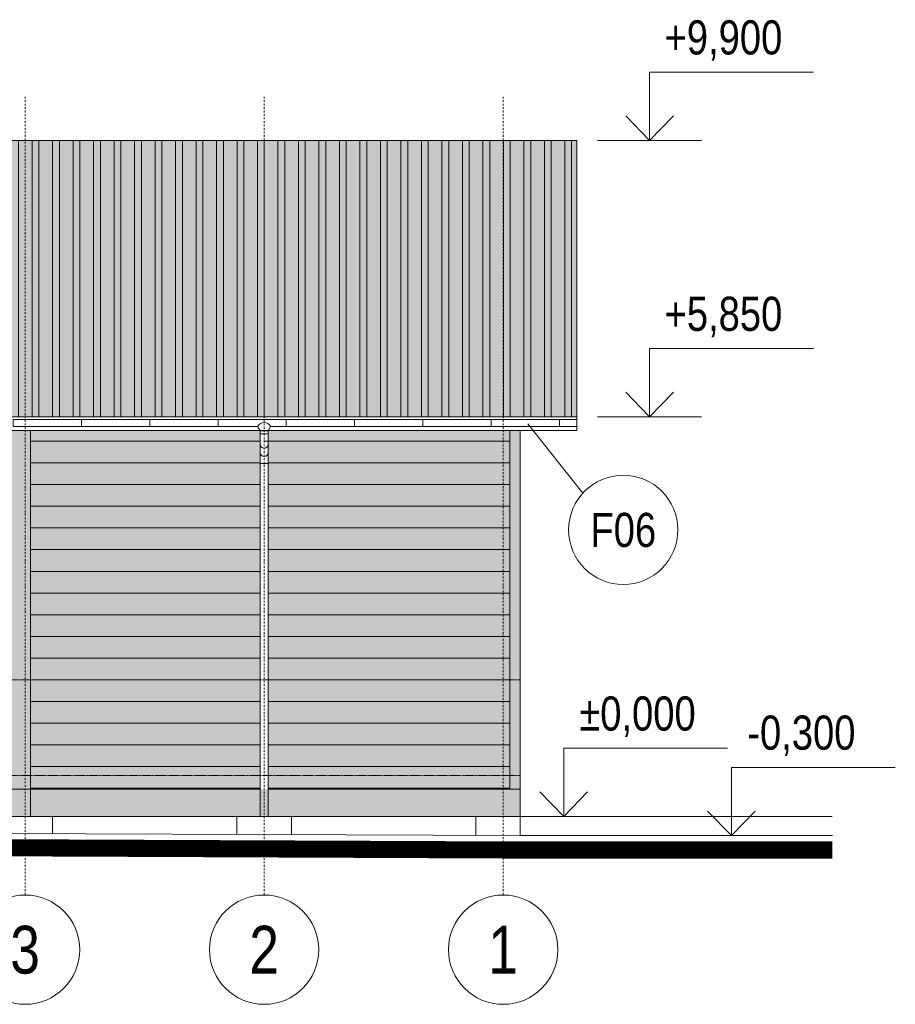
# Model space of a CAD drawing. Header units: millimetres. Extents: x -304119 to 197109, y 7818 to 249585.
# Tile 17 of 42: x -106049 to -93228, y 28082 to 42499. Entities that reach past the tile are written whole.
import ezdxf
from ezdxf.enums import TextEntityAlignment as Align

# ---------------------------------------------------------------- set-up
doc = ezdxf.new("R2010")
doc.units = ezdxf.units.MM
doc.set_wipeout_variables(frame=1)
for name, pattern in [('DASHDOT', [25.4, 12.7, -6.35, 0, -6.35]), ('Dashed', [19.05, 12.7, -6.35]), ('DOT', [6.35, 0, -6.35])]:
    doc.linetypes.add(name, pattern=pattern)
for name, color, linetype, lineweight in [('CAVNEJSI_POHLED', 252, 'Continuous', 5), ('CKBUBLINY', 252, 'Continuous', 5), ('CKBUBLINY_POPIS', 252, 'Continuous', 5), ('CKKOTY_VYS', 252, 'Continuous', 5), ('CKRASTR', 252, 'DASHDOT', 5), ('CKRASTR_POPIS', 252, 'Continuous', 5), ('CKSTENY_POHLED', 252, 'Continuous', 5), ('CKSTENY_SKRYTE', 252, 'Dashed', 5), ('CKSTENY_SRAF', 252, 'Continuous', 5)]:
    doc.layers.add(name, color=color, linetype=linetype, lineweight=lineweight)
doc.layers.add('CKNETISK', color=252, linetype='Continuous', lineweight=5, plot=False)
doc.styles.get("Standard").update_dxf_attribs({"font": 'arial.ttf'})

# ---------------------------------------------------------------- blocks, each defined once
blk = doc.blocks.new('CK_GRID_DESC_A460A66B-2EDC-4BD0-90B6-661D6CF4EA7E')
at = {"layer": 'CKRASTR_POPIS'}
blk.add_circle((-4, 0), 4, dxfattribs=at)
at = {"layer": 'CKRASTR_POPIS', "width": 0.8}
blk.add_attdef('GRID_DESC', text='', height=3.5, dxfattribs=at).set_placement((-4, 0), align=Align.MIDDLE_CENTER)
blk = doc.blocks.new('*U29')
at = {"color": 0, "linetype": 'ByBlock', "lineweight": -2}
for p, q in [((-4128, 0), (4128, 0)), ((-4128, 0), (-4128, -97)), ((4128, 0), (4128, -97)), ((-4125, -100), (-4028, -100)), ((357, -100), (-4028, -100)), ((357, -100), (392, -165)), ((548, -100), (512, -165)), ((4028, -100), (548, -100)), ((4028, -100), (4125, -100)), ((512, -165), (392, -165)), ((392, -165), (392, -265)), ((392, -165), (392, -357)), ((512, -208), (392, -208)), ((512, -165), (512, -234)), ((512, -165), (512, -357)), ((392, -352), (392, -5662)), ((512, -318), (512, -5662)), ((512, -644), (392, -644)), ((392, -5662), (392, -5813)), ((512, -5813), (512, -5662))]:
    blk.add_line(p, q, dxfattribs=at)
at = {"color": 0, "linetype": 'ByBlock'}
for p, q in [((-4128, 0), (-4128, 0)), ((4128, 0), (4128, 0))]:
    blk.add_line(p, q, dxfattribs=at)
at = {"color": 0, "linetype": 'ByBlock', "lineweight": -2}
for centre, radius, start, end in [((-4125, -97), 3.23, 180.58, 269.42), ((452, -153), 109, 29.17, 150.83), ((4125, -97), 3.23, 270.58, 359.42), ((452, -357), 60, 180, 0), ((452, -481), 60, 180, 0)]:
    blk.add_arc(centre, radius, start, end, dxfattribs=at)
blk = doc.blocks.new('CK2D_HEIGHTDIM_E7E90077-A346-4FA0-BE6B-16243E22FE2E')
at = {"color": 0, "linetype": 'ByBlock', "lineweight": -2, "transparency": 16777216}
blk.add_lwpolyline([(-1.75, 1.8), (0, 0), (1.75, 1.8), (0, 0), (0, 5), (12, 5)], dxfattribs=at)
at = {"color": 0, "linetype": 'ByBlock', "lineweight": -2, "transparency": 16777216, "width": 0.8}
blk.add_attdef('VÝŠKA', text='', height=2.5, dxfattribs=at).set_placement((1.25, 5.8), align=Align.BOTTOM_LEFT)
at = {"color": 0, "linetype": 'ByBlock', "lineweight": -2, "transparency": 16777216, "width": 0.8, "flags": 8}
blk.add_attdef('OZNAČENIE', text='', height=2.5, dxfattribs=at).set_placement((1.25, 4.2), align=Align.TOP_LEFT)
at = {"layer": 'CKNETISK', "width": 0.8, "flags": 8}
blk.add_attdef('ZAOKRÚHĽOVANIE', text='', height=2.5, dxfattribs=at).set_placement((13.25, 5.8), align=Align.BOTTOM_LEFT)
blk = doc.blocks.new('CK_BUBBLE_1_0_0_W')
at = {"color": 0, "linetype": 'ByBlock', "lineweight": -2, "transparency": 16777216, "width": 0.8}
blk.add_attdef('NUM1', text='', height=262.5, dxfattribs=at).set_placement((858174.801, 872352.868), align=Align.MIDDLE_CENTER)
at = {"color": 0, "linetype": 'DOT', "transparency": 16777216}
blk.add_wipeout([(1, 0), (1, 0.024), (0.999, 0.048), (0.997, 0.072), (0.995, 0.096), (0.993, 0.12), (0.99, 0.144), (0.986, 0.168), (0.982, 0.191), (0.977, 0.215), (0.971, 0.238), (0.965, 0.262), (0.959, 0.285), (0.951, 0.308), (0.944, 0.331), (0.936, 0.353), (0.927, 0.376), (0.917, 0.398), (0.908, 0.42), (0.897, 0.442), (0.886, 0.463), (0.875, 0.484), (0.863, 0.505), (0.851, 0.526), (0.838, 0.546), (0.824, 0.566), (0.81, 0.586), (0.796, 0.605), (0.781, 0.624), (0.766, 0.643), (0.75, 0.661), (0.734, 0.679), (0.718, 0.696), (0.701, 0.713), (0.683, 0.73), (0.666, 0.746), (0.647, 0.762), (0.629, 0.778), (0.61, 0.792), (0.591, 0.807), (0.571, 0.821), (0.551, 0.834), (0.531, 0.847), (0.51, 0.86), (0.49, 0.872), (0.468, 0.884), (0.447, 0.895), (0.425, 0.905), (0.403, 0.915), (0.381, 0.924), (0.359, 0.933), (0.336, 0.942), (0.314, 0.95), (0.291, 0.957), (0.268, 0.964), (0.244, 0.97), (0.221, 0.975), (0.197, 0.98), (0.174, 0.985), (0.15, 0.989), (0.126, 0.992), (0.102, 0.995), (0.078, 0.997), (0.054, 0.999), (0.03, 1), (0.006, 1), (-0.018, 1), (-0.042, 0.999), (-0.066, 0.998), (-0.09, 0.996), (-0.114, 0.993), (-0.138, 0.99), (-0.162, 0.987), (-0.185, 0.983), (-0.209, 0.978), (-0.233, 0.973), (-0.256, 0.967), (-0.279, 0.96), (-0.302, 0.953), (-0.325, 0.946), (-0.348, 0.938), (-0.37, 0.929), (-0.392, 0.92), (-0.414, 0.91), (-0.436, 0.9), (-0.458, 0.889), (-0.479, 0.878), (-0.5, 0.866), (-0.521, 0.854), (-0.541, 0.841), (-0.561, 0.828), (-0.581, 0.814), (-0.6, 0.8), (-0.619, 0.785), (-0.638, 0.77), (-0.657, 0.754), (-0.674, 0.738), (-0.692, 0.722), (-0.709, 0.705), (-0.726, 0.688), (-0.742, 0.67), (-0.758, 0.652), (-0.774, 0.634), (-0.789, 0.615), (-0.803, 0.596), (-0.817, 0.576), (-0.831, 0.556), (-0.844, 0.536), (-0.857, 0.516), (-0.869, 0.495), (-0.881, 0.474), (-0.892, 0.452), (-0.902, 0.431), (-0.913, 0.409), (-0.922, 0.387), (-0.931, 0.365), (-0.94, 0.342), (-0.948, 0.319), (-0.955, 0.296), (-0.962, 0.273), (-0.968, 0.25), (-0.974, 0.227), (-0.979, 0.203), (-0.984, 0.18), (-0.988, 0.156), (-0.991, 0.132), (-0.994, 0.108), (-0.996, 0.084), (-0.998, 0.06), (-0.999, 0.036), (-1, 0.012), (-1, -0.012), (-0.999, -0.036), (-0.998, -0.06), (-0.996, -0.084), (-0.994, -0.108), (-0.991, -0.132), (-0.988, -0.156), (-0.984, -0.18), (-0.979, -0.203), (-0.974, -0.227), (-0.968, -0.25), (-0.962, -0.273), (-0.955, -0.296), (-0.948, -0.319), (-0.94, -0.342), (-0.931, -0.365), (-0.922, -0.387), (-0.913, -0.409), (-0.902, -0.431), (-0.892, -0.452), (-0.881, -0.474), (-0.869, -0.495), (-0.857, -0.516), (-0.844, -0.536), (-0.831, -0.556), (-0.817, -0.576), (-0.803, -0.596), (-0.789, -0.615), (-0.774, -0.634), (-0.758, -0.652), (-0.742, -0.67), (-0.726, -0.688), (-0.709, -0.705), (-0.692, -0.722), (-0.674, -0.738), (-0.657, -0.754), (-0.638, -0.77), (-0.619, -0.785), (-0.6, -0.8), (-0.581, -0.814), (-0.561, -0.828), (-0.541, -0.841), (-0.521, -0.854), (-0.5, -0.866), (-0.479, -0.878), (-0.458, -0.889), (-0.436, -0.9), (-0.414, -0.91), (-0.392, -0.92), (-0.37, -0.929), (-0.348, -0.938), (-0.325, -0.946), (-0.302, -0.953), (-0.279, -0.96), (-0.256, -0.967), (-0.233, -0.973), (-0.209, -0.978), (-0.185, -0.983), (-0.162, -0.987), (-0.138, -0.99), (-0.114, -0.993), (-0.09, -0.996), (-0.066, -0.998), (-0.042, -0.999), (-0.018, -1), (0.006, -1), (0.03, -1), (0.054, -0.999), (0.078, -0.997), (0.102, -0.995), (0.126, -0.992), (0.15, -0.989), (0.174, -0.985), (0.197, -0.98), (0.221, -0.975), (0.244, -0.97), (0.268, -0.964), (0.291, -0.957), (0.314, -0.95), (0.336, -0.942), (0.359, -0.933), (0.381, -0.924), (0.403, -0.915), (0.425, -0.905), (0.447, -0.895), (0.468, -0.884), (0.49, -0.872), (0.51, -0.86), (0.531, -0.847), (0.551, -0.834), (0.571, -0.821), (0.591, -0.807), (0.61, -0.792), (0.629, -0.778), (0.647, -0.762), (0.666, -0.746), (0.683, -0.73), (0.701, -0.713), (0.718, -0.696), (0.734, -0.679), (0.75, -0.661), (0.766, -0.643), (0.781, -0.624), (0.796, -0.605), (0.81, -0.586), (0.824, -0.566), (0.838, -0.546), (0.851, -0.526), (0.863, -0.505), (0.875, -0.484), (0.886, -0.463), (0.897, -0.442), (0.908, -0.42), (0.917, -0.398), (0.927, -0.376), (0.936, -0.353), (0.944, -0.331), (0.951, -0.308), (0.959, -0.285), (0.965, -0.262), (0.971, -0.238), (0.977, -0.215), (0.982, -0.191), (0.986, -0.168), (0.99, -0.144), (0.993, -0.12), (0.995, -0.096), (0.997, -0.072), (0.999, -0.048), (1, -0.024)], dxfattribs=at)
at = {"color": 0, "linetype": 'ByBlock', "lineweight": -2, "transparency": 16777216}
blk.add_circle((0, 0), 1, dxfattribs=at)

msp = doc.modelspace()

# ---------------------------------------------------------------- hatches: boundary and pattern name
at = {"layer": 'CKSTENY_SRAF', "linetype": 'ByBlock', "lineweight": 5, "ltscale": 0.2}
for points in [[(-97890.07651, 40730.86099), (-97890.07651, 36682.90871), (-141220.07651, 36682.90871), (-141220.07651, 40730.86099)], [(-102530.07751, 31230.86192), (-119910.07651, 31230.86192), (-119910.07651, 36482.90871), (-102530.07751, 36482.90871)], [(-102410.07751, 31230.86192), (-98720.07651, 31230.86192), (-98720.07651, 36482.90871), (-102410.07751, 36482.90871)]]:
    msp.add_hatch(color=252, dxfattribs=at).paths.add_polyline_path(points)
h = msp.add_hatch(dxfattribs=at)
h.set_pattern_fill('ZDIVO-OBECNE', color=252, scale=100, angle=315, style=0)
h.set_pattern_definition([(270, (2106932.6, -1599172.33), (-300, -6e-14), []), (270, (2107032.6, -1599272.33), (-300, -6e-14), [])])
h.paths.add_polyline_path([(-97890.07651, 40730.86099), (-97890.07651, 36682.90871), (-141220.07651, 36682.90871), (-141220.07651, 40730.86099)])
at = {"layer": 'CKSTENY_SRAF', "lineweight": 5}
h = msp.add_hatch(dxfattribs=at)
h.set_pattern_fill('HELUZ FAM NA SBC (50_44_38)', color=252, scale=100, angle=45, style=0)
h.set_pattern_definition([(7e-15, (2103272.6, -1601973.8), (4e-14, -317.5), [])])
h.paths.add_polyline_path([(-102530.07751, 36482.90871), (-105890.07651, 36482.90871), (-105890.07651, 31130.86192), (-102530.07751, 31130.86192)])
h = msp.add_hatch(dxfattribs=at)
h.set_pattern_fill('HELUZ FAM NA SBC (50_44_38)', color=252, scale=100, angle=45, style=0)
h.set_pattern_definition([(7e-15, (2106932.6, -1601973.8), (4e-14, -317.5), [])])
h.paths.add_polyline_path([(-98870.07651, 36482.90871), (-102407.86789, 36482.90871), (-102410.07651, 36478.86848), (-102410.07651, 36435.48788), (-102470.07651, 36435.48788), (-102470.07651, 36227.15332, 0.4125235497), (-102410.07751, 36286.80691), (-102410.07751, 31130.86192), (-98870.07651, 31130.86192)])
h = msp.add_hatch(dxfattribs=at)
h.set_pattern_fill('BOURANE_KCE', color=252, scale=100, style=0)
h.set_pattern_definition([(0, (-2346562.75, -1598634.5), (762, 760), [63.5, -698.5]), (0, (-2346562.75, -1598888.5), (762, 760), [63.5, -698.5]), (0, (-2346562.75, -1599142.5), (762, 760), [63.5, -698.5]), (90, (-2346531, -1599172.3), (762, -3e-13), [61.5405, -4498.4595]), (90, (-2345769, -1598412.3), (762, -3e-13), [61.5405, -4498.4595]), (90, (-2345007, -1597652.3), (762, -3e-13), [61.5405, -4498.4595]), (90, (-2344245, -1596892.3), (762, -3e-13), [61.5405, -4498.4595]), (90, (-2343483, -1596132.3), (762, -3e-13), [61.5405, -4498.4595]), (90, (-2342721, -1595372.3), (762, -3e-13), [61.5405, -4498.4595]), (90, (-2346531, -1598920.3), (762, -3e-13), [63.5, -4496.5]), (90, (-2345769, -1598160.3), (762, -3e-13), [63.5, -4496.5]), (90, (-2345007, -1597400.3), (762, -3e-13), [63.5, -4496.5]), (90, (-2344245, -1596640.3), (762, -3e-13), [63.5, -4496.5]), (90, (-2343483, -1595880.3), (762, -3e-13), [63.5, -4496.5]), (90, (-2342721, -1595120.3), (762, -3e-13), [63.5, -4496.5]), (90, (-2346531, -1598666.3), (762, -3e-13), [63.5, -4496.5]), (90, (-2345769, -1597906.3), (762, -3e-13), [63.5, -4496.5]), (90, (-2345007, -1597146.3), (762, -3e-13), [63.5, -4496.5]), (90, (-2344245, -1596386.3), (762, -3e-13), [63.5, -4496.5]), (90, (-2343483, -1595626.3), (762, -3e-13), [63.5, -4496.5]), (90, (-2342721, -1594866.3), (762, -3e-13), [63.5, -4496.5]), (90, (-2346277, -1598666.3), (762, -3e-13), [63.5, -4496.5]), (90, (-2345515, -1597906.3), (762, -3e-13), [63.5, -4496.5]), (90, (-2344753, -1597146.3), (762, -3e-13), [63.5, -4496.5]), (90, (-2343991, -1596386.3), (762, -3e-13), [63.5, -4496.5]), (90, (-2343229, -1595626.3), (762, -3e-13), [63.5, -4496.5]), (90, (-2342467, -1594866.3), (762, -3e-13), [63.5, -4496.5]), (90, (-2346023, -1598666.3), (762, -3e-13), [63.5, -4496.5]), (90, (-2345261, -1597906.3), (762, -3e-13), [63.5, -4496.5]), (90, (-2344499, -1597146.3), (762, -3e-13), [63.5, -4496.5]), (90, (-2343737, -1596386.3), (762, -3e-13), [63.5, -4496.5]), (90, (-2342975, -1595626.3), (762, -3e-13), [63.5, -4496.5]), (90, (-2342213, -1594866.3), (762, -3e-13), [63.5, -4496.5]), (0, (-2346308.75, -1598634.5), (762, 760), [63.5, -698.5]), (0, (-2346054.75, -1598634.5), (762, 760), [63.5, -698.5]), (0, (-2346435.75, -1598761.5), (762, 760), [63.5, -698.5]), (0, (-2346181.75, -1598761.5), (762, 760), [63.5, -698.5]), (0, (-2346308.75, -1598888.5), (762, 760), [63.5, -698.5]), (0, (-2346054.75, -1598888.5), (762, 760), [63.5, -698.5]), (0, (-2346435.75, -1599015.5), (762, 760), [63.5, -698.5]), (0, (-2346181.75, -1599015.5), (762, 760), [63.5, -698.5]), (0, (-2346308.75, -1599142.5), (762, 760), [63.5, -698.5]), (0, (-2346054.75, -1599142.5), (762, 760), [63.5, -698.5]), (90, (-2346404, -1599047.3), (762, -3e-13), [63.5, -4496.5]), (90, (-2345642, -1598287.3), (762, -3e-13), [63.5, -4496.5]), (90, (-2344880, -1597527.3), (762, -3e-13), [63.5, -4496.5]), (90, (-2344118, -1596767.3), (762, -3e-13), [63.5, -4496.5]), (90, (-2343356, -1596007.3), (762, -3e-13), [63.5, -4496.5]), (90, (-2342594, -1595247.3), (762, -3e-13), [63.5, -4496.5]), (90, (-2346404, -1598793.3), (762, -3e-13), [63.5, -4496.5]), (90, (-2345642, -1598033.3), (762, -3e-13), [63.5, -4496.5]), (90, (-2344880, -1597273.3), (762, -3e-13), [63.5, -4496.5]), (90, (-2344118, -1596513.3), (762, -3e-13), [63.5, -4496.5]), (90, (-2343356, -1595753.3), (762, -3e-13), [63.5, -4496.5]), (90, (-2342594, -1594993.3), (762, -3e-13), [63.5, -4496.5]), (90, (-2346277, -1599172.3), (762, -3e-13), [61.5405, -4498.4595]), (90, (-2345515, -1598412.3), (762, -3e-13), [61.5405, -4498.4595]), (90, (-2344753, -1597652.3), (762, -3e-13), [61.5405, -4498.4595]), (90, (-2343991, -1596892.3), (762, -3e-13), [61.5405, -4498.4595]), (90, (-2343229, -1596132.3), (762, -3e-13), [61.5405, -4498.4595]), (90, (-2342467, -1595372.3), (762, -3e-13), [61.5405, -4498.4595]), (90, (-2346277, -1598920.3), (762, -3e-13), [63.5, -4496.5]), (90, (-2345515, -1598160.3), (762, -3e-13), [63.5, -4496.5]), (90, (-2344753, -1597400.3), (762, -3e-13), [63.5, -4496.5]), (90, (-2343991, -1596640.3), (762, -3e-13), [63.5, -4496.5]), (90, (-2343229, -1595880.3), (762, -3e-13), [63.5, -4496.5]), (90, (-2342467, -1595120.3), (762, -3e-13), [63.5, -4496.5]), (90, (-2346150, -1599047.3), (762, -3e-13), [63.5, -4496.5]), (90, (-2345388, -1598287.3), (762, -3e-13), [63.5, -4496.5]), (90, (-2344626, -1597527.3), (762, -3e-13), [63.5, -4496.5]), (90, (-2343864, -1596767.3), (762, -3e-13), [63.5, -4496.5]), (90, (-2343102, -1596007.3), (762, -3e-13), [63.5, -4496.5]), (90, (-2342340, -1595247.3), (762, -3e-13), [63.5, -4496.5]), (90, (-2346150, -1598793.3), (762, -3e-13), [63.5, -4496.5]), (90, (-2345388, -1598033.3), (762, -3e-13), [63.5, -4496.5]), (90, (-2344626, -1597273.3), (762, -3e-13), [63.5, -4496.5]), (90, (-2343864, -1596513.3), (762, -3e-13), [63.5, -4496.5]), (90, (-2343102, -1595753.3), (762, -3e-13), [63.5, -4496.5]), (90, (-2342340, -1594993.3), (762, -3e-13), [63.5, -4496.5]), (90, (-2346023, -1599172.3), (762, -3e-13), [61.5405, -4498.4595]), (90, (-2345261, -1598412.3), (762, -3e-13), [61.5405, -4498.4595]), (90, (-2344499, -1597652.3), (762, -3e-13), [61.5405, -4498.4595]), (90, (-2343737, -1596892.3), (762, -3e-13), [61.5405, -4498.4595]), (90, (-2342975, -1596132.3), (762, -3e-13), [61.5405, -4498.4595]), (90, (-2342213, -1595372.3), (762, -3e-13), [61.5405, -4498.4595]), (90, (-2346023, -1598920.3), (762, -3e-13), [63.5, -4496.5]), (90, (-2345261, -1598160.3), (762, -3e-13), [63.5, -4496.5]), (90, (-2344499, -1597400.3), (762, -3e-13), [63.5, -4496.5]), (90, (-2343737, -1596640.3), (762, -3e-13), [63.5, -4496.5]), (90, (-2342975, -1595880.3), (762, -3e-13), [63.5, -4496.5]), (90, (-2342213, -1595120.3), (762, -3e-13), [63.5, -4496.5]), (0, (-2346435.75, -1598507.5), (762, 760), [63.5, -698.5]), (0, (-2346181.75, -1598507.5), (762, 760), [63.5, -698.5]), (90, (-2346404, -1598539.3), (762, -3e-13), [63.5, -4496.5]), (90, (-2345642, -1597779.3), (762, -3e-13), [63.5, -4496.5]), (90, (-2344880, -1597019.3), (762, -3e-13), [63.5, -4496.5]), (90, (-2344118, -1596259.3), (762, -3e-13), [63.5, -4496.5]), (90, (-2343356, -1595499.3), (762, -3e-13), [63.5, -4496.5]), (90, (-2342594, -1594739.3), (762, -3e-13), [63.5, -4496.5]), (90, (-2346150, -1598539.3), (762, -3e-13), [63.5, -4496.5]), (90, (-2345388, -1597779.3), (762, -3e-13), [63.5, -4496.5]), (90, (-2344626, -1597019.3), (762, -3e-13), [63.5, -4496.5]), (90, (-2343864, -1596259.3), (762, -3e-13), [63.5, -4496.5]), (90, (-2343102, -1595499.3), (762, -3e-13), [63.5, -4496.5]), (90, (-2342340, -1594739.3), (762, -3e-13), [63.5, -4496.5]), (0, (-2345927.75, -1598507.5), (762, 760), [63.5, -698.5]), (0, (-2345927.75, -1598761.5), (762, 760), [63.5, -698.5]), (0, (-2345927.75, -1599015.5), (762, 760), [63.5, -698.5]), (90, (-2345896, -1599047.3), (762, -3e-13), [63.5, -4496.5]), (90, (-2345134, -1598287.3), (762, -3e-13), [63.5, -4496.5]), (90, (-2344372, -1597527.3), (762, -3e-13), [63.5, -4496.5]), (90, (-2343610, -1596767.3), (762, -3e-13), [63.5, -4496.5]), (90, (-2342848, -1596007.3), (762, -3e-13), [63.5, -4496.5]), (90, (-2342086, -1595247.3), (762, -3e-13), [63.5, -4496.5]), (90, (-2345896, -1598793.3), (762, -3e-13), [63.5, -4496.5]), (90, (-2345134, -1598033.3), (762, -3e-13), [63.5, -4496.5]), (90, (-2344372, -1597273.3), (762, -3e-13), [63.5, -4496.5]), (90, (-2343610, -1596513.3), (762, -3e-13), [63.5, -4496.5]), (90, (-2342848, -1595753.3), (762, -3e-13), [63.5, -4496.5]), (90, (-2342086, -1594993.3), (762, -3e-13), [63.5, -4496.5]), (90, (-2345896, -1598539.3), (762, -3e-13), [63.5, -4496.5]), (90, (-2345134, -1597779.3), (762, -3e-13), [63.5, -4496.5]), (90, (-2344372, -1597019.3), (762, -3e-13), [63.5, -4496.5]), (90, (-2343610, -1596259.3), (762, -3e-13), [63.5, -4496.5]), (90, (-2342848, -1595499.3), (762, -3e-13), [63.5, -4496.5]), (90, (-2342086, -1594739.3), (762, -3e-13), [63.5, -4496.5])])
h.paths.add_polyline_path([(-140910.07751, 31230.86192), (-140910.07751, 30830.86192), (-98720.07651, 30830.86192), (-98720.07651, 31230.86192)])

# ---------------------------------------------------------------- linework, layer by layer
at = {"layer": 'CAVNEJSI_POHLED', "color": 252, "lineweight": 5}
for p, q in [((-105145.57168, 36543.74222), (-105145.57168, 36643.74222)), ((-104145.57168, 36543.74222), (-104145.57168, 36643.74222)), ((-103145.57168, 36543.74222), (-103145.57168, 36643.74222)), ((-102145.57168, 36543.74222), (-102145.57168, 36643.74222)), ((-101145.57168, 36543.74222), (-101145.57168, 36643.74222)), ((-100145.57168, 36543.74222), (-100145.57168, 36643.74222)), ((-99145.57168, 36543.74222), (-99145.57168, 36643.74222)), ((-98145.57168, 36543.74222), (-98145.57168, 36643.74222)), ((-102410.07751, 31230.86192), (-98720.07651, 31230.86192))]:
    msp.add_line(p, q, dxfattribs=at)
at = {"layer": 'CKKOTY_VYS', "color": 252, "lineweight": 5}
for p, q in [((-96065.37535, 40730.86099), (-97587.19996, 40730.86099)), ((-96065.37535, 36682.90871), (-97587.19996, 36682.90871))]:
    msp.add_line(p, q, dxfattribs=at)
at = {"layer": 'CKRASTR', "color": 252, "lineweight": 5, "ltscale": 2}
for p, q in [((-105970.07651, 41370.85044), (-105970.07651, 29681.66444)), ((-102470.07651, 41370.85044), (-102470.07651, 29681.66444)), ((-98970.07651, 41370.85044), (-98970.07651, 29681.66444))]:
    msp.add_line(p, q, dxfattribs=at)
at = {"layer": 'CKSTENY_POHLED', "color": 252, "lineweight": 5}
for p, q in [((-141220.07651, 40730.86099), (-97890.07651, 40730.86099)), ((-97890.07651, 40730.86099), (-97890.07651, 36682.90871)), ((-141220.07651, 36682.90871), (-97890.07651, 36682.90871)), ((-97890.07651, 36682.90871), (-97890.07651, 36482.90871)), ((-119907.86789, 36482.90871), (-97890.07651, 36482.90871)), ((-105890.07651, 30830.86192), (-105890.07651, 36482.90871)), ((-98870.07651, 36482.90871), (-98870.07651, 31230.86192)), ((-98720.07651, 36482.90871), (-98720.07651, 30551.08419)), ((-119910.07751, 31230.86192), (-102530.07751, 31230.86192)), ((-94154.16366, 30830.86192), (-167914.64541, 30830.86192)), ((-98720.07651, 30551.08419), (-161890.07651, 30830.86192)), ((-105570.07651, 30830.86192), (-105570.07651, 30581.4226)), ((-102870.07651, 30830.86192), (-102870.07651, 30569.4644)), ((-102410.07751, 30830.86192), (-98720.07651, 30830.86192)), ((-102070.07651, 30830.86192), (-102070.07651, 30565.92123)), ((-99370.07651, 30830.86192), (-99370.07651, 30553.96302)), ((-98720.07651, 30551.08419), (-94149.00446, 30551.08419))]:
    msp.add_line(p, q, dxfattribs=at)
at = {"layer": 'CKSTENY_SKRYTE', "color": 252, "lineweight": 5}
for p, q in [((-141220.07651, 32830.86192), (-98720.07651, 32830.86192)), ((-141220.07651, 31430.86192), (-98720.07651, 31430.86192))]:
    msp.add_line(p, q, dxfattribs=at)
at = {"layer": 'CKSTENY_SRAF', "color": 252, "lineweight": 5}
msp.add_lwpolyline([(-94149.00446, 30340.69703, 250, 250, 0), (-98720.07651, 30340.69703, 250, 250, 0), (-161890.07651, 30620.47476, 250, 250, 0), (-167914.64541, 30620.47476, 250, 250, 0)], format="xyseb", dxfattribs=at)

# ---------------------------------------------------------------- block references
at = {"layer": 'CAVNEJSI_POHLED', "color": 252, "lineweight": 5, "xscale": -1}
msp.add_blockref('*U29', (-102017.8241, 36643.74222), dxfattribs=at)
at = {"layer": 'CKKOTY_VYS', "color": 252, "lineweight": 5}
ref = msp.add_blockref('CK2D_HEIGHTDIM_E7E90077-A346-4FA0-BE6B-16243E22FE2E', (-96826.28765, 40730.86099), dxfattribs=dict(at, xscale=200, yscale=200, zscale=200))
ref.add_attrib('VÝŠKA_001', '+9,900', (-96607.3927, 41989.76958), dxfattribs={"layer": '0', "color": 0, "linetype": 'ByBlock', "lineweight": -2, "transparency": 16777216, "height": 500, "width": 0.8})
ref = msp.add_blockref('CK2D_HEIGHTDIM_E7E90077-A346-4FA0-BE6B-16243E22FE2E', (-96826.28765, 36682.90871), dxfattribs=dict(at, xscale=200, yscale=200, zscale=200))
ref.add_attrib('VÝŠKA_001', '+5,850', (-96607.3927, 37941.81731), dxfattribs={"layer": '0', "color": 0, "linetype": 'ByBlock', "lineweight": -2, "transparency": 16777216, "height": 500, "width": 0.8})
ref = msp.add_blockref('CK2D_HEIGHTDIM_E7E90077-A346-4FA0-BE6B-16243E22FE2E', (-98084.13771, 30830.86192), dxfattribs=dict(at, xscale=200, yscale=200, zscale=200))
ref.add_attrib('VÝŠKA_001', '%%P0,000', (-97855.42011, 32089.77052), dxfattribs={"layer": '0', "color": 0, "linetype": 'ByBlock', "lineweight": -2, "transparency": 16777216, "height": 500, "width": 0.8})
ref = msp.add_blockref('CK2D_HEIGHTDIM_E7E90077-A346-4FA0-BE6B-16243E22FE2E', (-95628.11709, 30551.08419), dxfattribs=dict(at, xscale=200, yscale=200, zscale=200))
ref.add_attrib('VÝŠKA_001', '-0,300', (-95395.85243, 31809.99279), dxfattribs={"layer": '0', "color": 0, "linetype": 'ByBlock', "lineweight": -2, "transparency": 16777216, "height": 500, "width": 0.8})
at = {"layer": 'CKRASTR_POPIS', "color": 252, "lineweight": 5}
ref = msp.add_blockref('CK_GRID_DESC_A460A66B-2EDC-4BD0-90B6-661D6CF4EA7E', (-106769.99651, 28881.74444), dxfattribs=dict(at, xscale=-199.98, yscale=199.98, zscale=199.98))
ref.add_attrib('GRID_DESC', '3', dxfattribs={"height": 699.93, "width": 0.8}).set_placement((-105970.07651, 28881.74444), align=Align.MIDDLE_CENTER)
ref = msp.add_blockref('CK_GRID_DESC_A460A66B-2EDC-4BD0-90B6-661D6CF4EA7E', (-103269.99651, 28881.74444), dxfattribs=dict(at, xscale=-199.98, yscale=199.98, zscale=199.98))
ref.add_attrib('GRID_DESC', '2', dxfattribs={"height": 699.93, "width": 0.8}).set_placement((-102470.07651, 28881.74444), align=Align.MIDDLE_CENTER)
ref = msp.add_blockref('CK_GRID_DESC_A460A66B-2EDC-4BD0-90B6-661D6CF4EA7E', (-99769.99651, 28881.74444), dxfattribs=dict(at, xscale=-199.98, yscale=199.98, zscale=199.98))
ref.add_attrib('GRID_DESC', '1', dxfattribs={"height": 699.93, "width": 0.8}).set_placement((-98970.07651, 28881.74444), align=Align.MIDDLE_CENTER)

# ---------------------------------------------------------------- next in the draw order: block references
at = {"layer": 'CKBUBLINY', "color": 252, "lineweight": 5}
ref = msp.add_blockref('CK_BUBBLE_1_0_0_W', (-97211.39693, 35027.98169), dxfattribs=dict(at, xscale=799.8, yscale=799.8, zscale=799.8))
ref.add_attrib('NUM1', 'F06', dxfattribs={"layer": 'CKBUBLINY_POPIS', "height": 499.875, "width": 0.8}).set_placement((-97211.39693, 35027.98169), align=Align.MIDDLE_CENTER)

# ---------------------------------------------------------------- next in the draw order: linework, layer by layer
msp.add_line((-97803.30446, 35565.87155), (-98610.16627, 36582.51251), dxfattribs=at)

doc.saveas('drawing.dxf')
